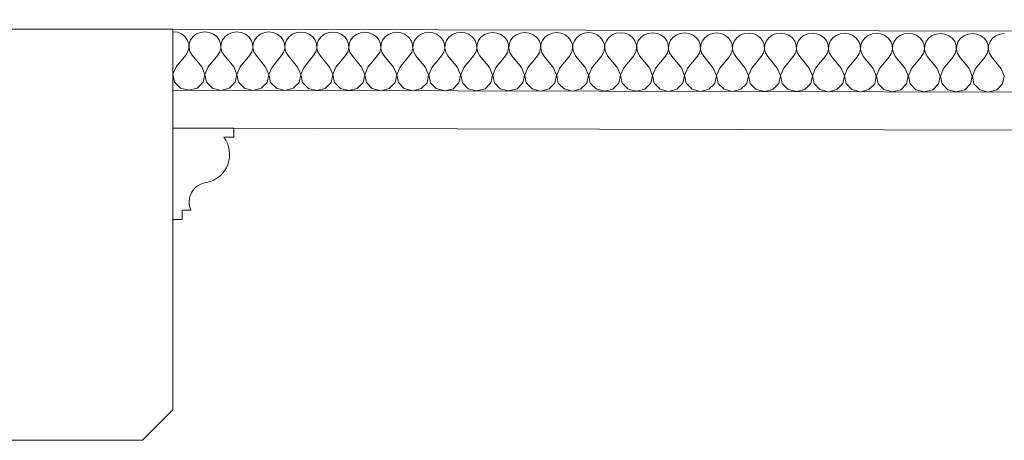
# Model space of a CAD drawing. Header units: millimetres. Extents: x -573548 to 674770, y -246895 to -89040.
# Tile 54 of 199: x 96780 to 97427, y -235935 to -235659. Entities that reach past the tile are written whole.
import ezdxf

# ---------------------------------------------------------------- set-up
doc = ezdxf.new("R2010")
doc.units = ezdxf.units.MM
for name, color, linetype, lineweight in [('belki sufitowe_Nr_pióra__41', 8, 'Continuous', 9), ('Nowe_Drawing & Figure_Nr_pióra__59', 8, 'Continuous', 9), ('Nowe_strop_Nr_pióra__59', 8, 'Continuous', 9), ('strop_Nr_pióra__41', 8, 'Continuous', 9)]:
    doc.layers.add(name, color=color, linetype=linetype, lineweight=lineweight)
doc.layers.add('Nowe_Drawing & Figure', color=7, linetype='Continuous')

# ---------------------------------------------------------------- blocks, each defined once
blk = doc.blocks.new('*X452', base_point=(477978.69, -104863.57))
at = {"layer": 'Nowe_Drawing & Figure', "color": 21, "linetype": 'Continuous', "lineweight": 13, "true_color": 0xffaaaa}
for p, q in [((491650.95, -73208.69), (491648.09, -73208.32)), ((491653.6, -73209.76), (491650.95, -73208.69)), ((491655.83, -73211.46), (491653.6, -73209.76)), ((491663.56, -73209.78), (491661.33, -73211.47)), ((491666.22, -73208.72), (491663.56, -73209.78)), ((491669.09, -73208.36), (491666.22, -73208.72)), ((491671.95, -73208.73), (491669.09, -73208.36)), ((491674.6, -73209.81), (491671.95, -73208.73)), ((491676.83, -73211.5), (491674.6, -73209.81)), ((491684.56, -73209.83), (491682.33, -73211.52)), ((491687.22, -73208.77), (491684.56, -73209.83)), ((491690.09, -73208.41), (491687.22, -73208.77)), ((491692.95, -73208.78), (491690.09, -73208.41)), ((491695.6, -73209.86), (491692.95, -73208.78)), ((491697.83, -73211.55), (491695.6, -73209.86)), ((491705.56, -73209.88), (491703.33, -73211.56)), ((491708.22, -73208.81), (491705.56, -73209.88)), ((491711.09, -73208.46), (491708.22, -73208.81)), ((491713.95, -73208.83), (491711.09, -73208.46)), ((491716.6, -73209.9), (491713.95, -73208.83)), ((491718.83, -73211.6), (491716.6, -73209.9)), ((491726.56, -73209.92), (491724.33, -73211.61)), ((491729.22, -73208.86), (491726.56, -73209.92)), ((491732.09, -73208.5), (491729.22, -73208.86)), ((491734.95, -73208.87), (491732.09, -73208.5)), ((491737.6, -73209.95), (491734.95, -73208.87)), ((491739.83, -73211.64), (491737.6, -73209.95)), ((491747.56, -73209.97), (491745.33, -73211.66)), ((491750.22, -73208.91), (491747.56, -73209.97)), ((491753.09, -73208.55), (491750.22, -73208.91)), ((491755.95, -73208.92), (491753.09, -73208.55)), ((491758.6, -73210), (491755.95, -73208.92)), ((491760.83, -73211.69), (491758.6, -73210)), ((491768.56, -73210.02), (491766.33, -73211.7)), ((491771.22, -73208.96), (491768.56, -73210.02)), ((491774.09, -73208.6), (491771.22, -73208.96)), ((491776.95, -73208.97), (491774.09, -73208.6)), ((491779.6, -73210.04), (491776.95, -73208.97)), ((491781.83, -73211.74), (491779.6, -73210.04)), ((491789.56, -73210.06), (491787.33, -73211.75)), ((491792.22, -73209), (491789.56, -73210.06)), ((491795.09, -73208.64), (491792.22, -73209)), ((491797.95, -73209.01), (491795.09, -73208.64)), ((491800.6, -73210.09), (491797.95, -73209.01)), ((491802.83, -73211.78), (491800.6, -73210.09)), ((491810.56, -73210.11), (491808.33, -73211.8)), ((491813.22, -73209.05), (491810.56, -73210.11)), ((491816.09, -73208.69), (491813.22, -73209.05)), ((491818.95, -73209.06), (491816.09, -73208.69)), ((491821.6, -73210.14), (491818.95, -73209.06)), ((491823.83, -73211.83), (491821.6, -73210.14)), ((491831.56, -73210.16), (491829.33, -73211.84)), ((491834.22, -73209.1), (491831.56, -73210.16)), ((491837.09, -73208.74), (491834.22, -73209.1)), ((491839.95, -73209.11), (491837.09, -73208.74)), ((491842.6, -73210.18), (491839.95, -73209.11)), ((491844.83, -73211.88), (491842.6, -73210.18)), ((491852.56, -73210.21), (491850.33, -73211.89)), ((491855.22, -73209.14), (491852.56, -73210.21)), ((491858.09, -73208.78), (491855.22, -73209.14)), ((491860.95, -73209.16), (491858.09, -73208.78)), ((491863.6, -73210.23), (491860.95, -73209.16)), ((491865.83, -73211.92), (491863.6, -73210.23)), ((491873.56, -73210.25), (491871.33, -73211.94)), ((491876.22, -73209.19), (491873.56, -73210.25)), ((491879.09, -73208.83), (491876.22, -73209.19)), ((491881.95, -73209.2), (491879.09, -73208.83)), ((491884.6, -73210.28), (491881.95, -73209.2)), ((491886.83, -73211.97), (491884.6, -73210.28)), ((491894.56, -73210.3), (491892.33, -73211.98)), ((491897.21, -73209.24), (491894.56, -73210.3)), ((491900.09, -73208.88), (491897.21, -73209.24)), ((491902.95, -73209.25), (491900.09, -73208.88)), ((491905.6, -73210.32), (491902.95, -73209.25)), ((491907.83, -73212.02), (491905.6, -73210.32)), ((491915.56, -73210.35), (491913.33, -73212.03)), ((491918.21, -73209.28), (491915.56, -73210.35)), ((491921.09, -73208.92), (491918.21, -73209.28)), ((491923.95, -73209.3), (491921.09, -73208.92)), ((491926.6, -73210.37), (491923.95, -73209.3)), ((491928.83, -73212.07), (491926.6, -73210.37)), ((491936.56, -73210.39), (491934.33, -73212.08)), ((491939.21, -73209.33), (491936.56, -73210.39)), ((491942.08, -73208.97), (491939.21, -73209.33)), ((491944.95, -73209.34), (491942.08, -73208.97)), ((491947.6, -73210.42), (491944.95, -73209.34)), ((491949.83, -73212.11), (491947.6, -73210.42)), ((491957.56, -73210.44), (491955.33, -73212.12)), ((491960.21, -73209.38), (491957.56, -73210.44)), ((491963.08, -73209.02), (491960.21, -73209.38)), ((491965.95, -73209.39), (491963.08, -73209.02)), ((491968.6, -73210.46), (491965.95, -73209.39)), ((491970.83, -73212.16), (491968.6, -73210.46)), ((491978.56, -73210.49), (491976.33, -73212.17)), ((491981.21, -73209.42), (491978.56, -73210.49)), ((491984.08, -73209.06), (491981.21, -73209.42)), ((491986.95, -73209.44), (491984.08, -73209.06)), ((491989.6, -73210.51), (491986.95, -73209.44)), ((491991.83, -73212.21), (491989.6, -73210.51)), ((491999.56, -73210.53), (491997.33, -73212.22)), ((492002.21, -73209.47), (491999.56, -73210.53)), ((492005.08, -73209.11), (492002.21, -73209.47)), ((492007.95, -73209.48), (492005.08, -73209.11)), ((492010.6, -73210.56), (492007.95, -73209.48)), ((492012.83, -73212.25), (492010.6, -73210.56)), ((492020.56, -73210.58), (492018.33, -73212.26)), ((492023.21, -73209.52), (492020.56, -73210.58)), ((492026.08, -73209.16), (492023.21, -73209.52)), ((492028.95, -73209.53), (492026.08, -73209.16)), ((492031.6, -73210.6), (492028.95, -73209.53)), ((492033.83, -73212.3), (492031.6, -73210.6)), ((492041.56, -73210.63), (492039.33, -73212.31)), ((492044.21, -73209.56), (492041.56, -73210.63)), ((492047.08, -73209.21), (492044.21, -73209.56)), ((492049.95, -73209.58), (492047.08, -73209.21)), ((492052.6, -73210.65), (492049.95, -73209.58)), ((492054.83, -73212.35), (492052.6, -73210.65)), ((492062.56, -73210.67), (492060.33, -73212.36)), ((492065.21, -73209.61), (492062.56, -73210.67)), ((492068.08, -73209.25), (492065.21, -73209.61)), ((492070.95, -73209.62), (492068.08, -73209.25)), ((492073.6, -73210.7), (492070.95, -73209.62)), ((492075.83, -73212.39), (492073.6, -73210.7)), ((492083.56, -73210.72), (492081.33, -73212.41)), ((492086.21, -73209.66), (492083.56, -73210.72)), ((492089.08, -73209.3), (492086.21, -73209.66)), ((492091.95, -73209.67), (492089.08, -73209.3)), ((492094.6, -73210.74), (492091.95, -73209.67)), ((492096.83, -73212.44), (492094.6, -73210.74)), ((492104.56, -73210.77), (492102.33, -73212.45)), ((492107.21, -73209.7), (492104.56, -73210.77)), ((492110.08, -73209.35), (492107.21, -73209.7)), ((492112.95, -73209.72), (492110.08, -73209.35)), ((492115.6, -73210.79), (492112.95, -73209.72)), ((492117.83, -73212.49), (492115.6, -73210.79)), ((492125.56, -73210.81), (492123.33, -73212.5)), ((492128.21, -73209.75), (492125.56, -73210.81)), ((492131.08, -73209.39), (492128.21, -73209.75)), ((492133.95, -73209.76), (492131.08, -73209.39)), ((492136.6, -73210.84), (492133.95, -73209.76)), ((492138.83, -73212.53), (492136.6, -73210.84)), ((492146.56, -73210.86), (492144.33, -73212.55)), ((492149.21, -73209.8), (492146.56, -73210.86)), ((492152.08, -73209.44), (492149.21, -73209.8)), ((492154.95, -73209.81), (492152.08, -73209.44)), ((492157.6, -73210.89), (492154.95, -73209.81)), ((492159.83, -73212.58), (492157.6, -73210.89)), ((492170.21, -73209.84), (492167.56, -73210.91)), ((492173.08, -73209.49), (492170.21, -73209.84)), ((492175.95, -73209.86), (492173.08, -73209.49)), ((492178.6, -73210.93), (492175.95, -73209.86)), ((492191.21, -73209.89), (492188.56, -73210.95)), ((492194.08, -73209.53), (492191.21, -73209.89)), ((491657.47, -73213.64), (491655.83, -73211.46)), ((491658.39, -73216.15), (491657.47, -73213.64)), ((491658.52, -73218.8), (491658.39, -73216.15)), ((491658.75, -73216.16), (491658.6, -73218.8)), ((491659.68, -73213.65), (491658.75, -73216.16)), ((491661.33, -73211.47), (491659.68, -73213.65)), ((491678.47, -73213.69), (491676.83, -73211.5)), ((491679.39, -73216.2), (491678.47, -73213.69)), ((491679.52, -73218.85), (491679.39, -73216.2)), ((491679.75, -73216.2), (491679.6, -73218.85)), ((491680.68, -73213.69), (491679.75, -73216.2)), ((491682.33, -73211.52), (491680.68, -73213.69)), ((491699.47, -73213.74), (491697.83, -73211.55)), ((491700.39, -73216.25), (491699.47, -73213.74)), ((491700.52, -73218.89), (491700.39, -73216.25)), ((491700.75, -73216.25), (491700.6, -73218.89)), ((491701.68, -73213.74), (491700.75, -73216.25)), ((491703.33, -73211.56), (491701.68, -73213.74)), ((491720.47, -73213.78), (491718.83, -73211.6)), ((491721.39, -73216.3), (491720.47, -73213.78)), ((491721.52, -73218.94), (491721.39, -73216.3)), ((491721.75, -73216.3), (491721.6, -73218.94)), ((491722.68, -73213.79), (491721.75, -73216.3)), ((491724.33, -73211.61), (491722.68, -73213.79)), ((491741.47, -73213.83), (491739.83, -73211.64)), ((491742.39, -73216.34), (491741.47, -73213.83)), ((491742.52, -73218.99), (491742.39, -73216.34)), ((491742.75, -73216.34), (491742.6, -73218.99)), ((491743.68, -73213.84), (491742.75, -73216.34)), ((491745.33, -73211.66), (491743.68, -73213.84)), ((491762.47, -73213.88), (491760.83, -73211.69)), ((491763.39, -73216.39), (491762.47, -73213.88)), ((491763.52, -73219.03), (491763.39, -73216.39)), ((491763.75, -73216.39), (491763.6, -73219.04)), ((491764.68, -73213.88), (491763.75, -73216.39)), ((491766.33, -73211.7), (491764.68, -73213.88)), ((491783.47, -73213.92), (491781.83, -73211.74)), ((491784.39, -73216.44), (491783.47, -73213.92)), ((491784.52, -73219.08), (491784.39, -73216.44)), ((491784.75, -73216.44), (491784.6, -73219.08)), ((491785.68, -73213.93), (491784.75, -73216.44)), ((491787.33, -73211.75), (491785.68, -73213.93)), ((491804.46, -73213.97), (491802.83, -73211.78)), ((491805.39, -73216.48), (491804.46, -73213.97)), ((491805.52, -73219.13), (491805.39, -73216.48)), ((491805.75, -73216.48), (491805.6, -73219.13)), ((491806.68, -73213.98), (491805.75, -73216.48)), ((491808.33, -73211.8), (491806.68, -73213.98)), ((491825.46, -73214.02), (491823.83, -73211.83)), ((491826.39, -73216.53), (491825.46, -73214.02)), ((491826.52, -73219.18), (491826.39, -73216.53)), ((491826.75, -73216.53), (491826.6, -73219.18)), ((491827.68, -73214.02), (491826.75, -73216.53)), ((491829.33, -73211.84), (491827.68, -73214.02)), ((491846.46, -73214.06), (491844.83, -73211.88)), ((491847.39, -73216.58), (491846.46, -73214.06)), ((491847.52, -73219.22), (491847.39, -73216.58)), ((491847.75, -73216.58), (491847.6, -73219.22)), ((491848.68, -73214.07), (491847.75, -73216.58)), ((491850.33, -73211.89), (491848.68, -73214.07)), ((491867.46, -73214.11), (491865.83, -73211.92)), ((491868.38, -73216.62), (491867.46, -73214.11)), ((491868.52, -73219.27), (491868.38, -73216.62)), ((491868.75, -73216.62), (491868.6, -73219.27)), ((491869.68, -73214.12), (491868.75, -73216.62)), ((491871.33, -73211.94), (491869.68, -73214.12)), ((491888.46, -73214.16), (491886.83, -73211.97)), ((491889.38, -73216.67), (491888.46, -73214.16)), ((491889.52, -73219.32), (491889.38, -73216.67)), ((491889.75, -73216.67), (491889.6, -73219.32)), ((491890.68, -73214.16), (491889.75, -73216.67)), ((491892.33, -73211.98), (491890.68, -73214.16)), ((491909.46, -73214.2), (491907.83, -73212.02)), ((491910.38, -73216.72), (491909.46, -73214.2)), ((491910.52, -73219.36), (491910.38, -73216.72)), ((491910.75, -73216.72), (491910.6, -73219.36)), ((491911.68, -73214.21), (491910.75, -73216.72)), ((491913.33, -73212.03), (491911.68, -73214.21)), ((491930.46, -73214.25), (491928.83, -73212.07)), ((491931.38, -73216.76), (491930.46, -73214.25)), ((491931.52, -73219.41), (491931.38, -73216.76)), ((491931.75, -73216.76), (491931.6, -73219.41)), ((491932.68, -73214.26), (491931.75, -73216.76)), ((491934.33, -73212.08), (491932.68, -73214.26)), ((491951.46, -73214.3), (491949.83, -73212.11)), ((491952.38, -73216.81), (491951.46, -73214.3)), ((491952.52, -73219.46), (491952.38, -73216.81)), ((491952.75, -73216.81), (491952.6, -73219.46)), ((491953.68, -73214.3), (491952.75, -73216.81)), ((491955.33, -73212.12), (491953.68, -73214.3)), ((491972.46, -73214.35), (491970.83, -73212.16)), ((491973.38, -73216.86), (491972.46, -73214.35)), ((491973.52, -73219.5), (491973.38, -73216.86)), ((491973.75, -73216.86), (491973.6, -73219.5)), ((491974.68, -73214.35), (491973.75, -73216.86)), ((491976.33, -73212.17), (491974.68, -73214.35)), ((491993.46, -73214.39), (491991.83, -73212.21)), ((491994.38, -73216.9), (491993.46, -73214.39)), ((491994.52, -73219.55), (491994.38, -73216.9)), ((491994.75, -73216.9), (491994.6, -73219.55)), ((491995.68, -73214.4), (491994.75, -73216.9)), ((491997.33, -73212.22), (491995.68, -73214.4)), ((492014.46, -73214.44), (492012.83, -73212.25)), ((492015.38, -73216.95), (492014.46, -73214.44)), ((492015.52, -73219.6), (492015.38, -73216.95)), ((492015.75, -73216.95), (492015.6, -73219.6)), ((492016.68, -73214.44), (492015.75, -73216.95)), ((492018.33, -73212.26), (492016.68, -73214.44)), ((492035.46, -73214.49), (492033.83, -73212.3)), ((492036.38, -73217), (492035.46, -73214.49)), ((492036.52, -73219.64), (492036.38, -73217)), ((492036.75, -73217), (492036.6, -73219.64)), ((492037.68, -73214.49), (492036.75, -73217)), ((492039.33, -73212.31), (492037.68, -73214.49)), ((492056.46, -73214.53), (492054.83, -73212.35)), ((492057.38, -73217.04), (492056.46, -73214.53)), ((492057.52, -73219.69), (492057.38, -73217.04)), ((492057.75, -73217.05), (492057.6, -73219.69)), ((492058.68, -73214.54), (492057.75, -73217.05)), ((492060.33, -73212.36), (492058.68, -73214.54)), ((492077.46, -73214.58), (492075.83, -73212.39)), ((492078.38, -73217.09), (492077.46, -73214.58)), ((492078.52, -73219.74), (492078.38, -73217.09)), ((492078.75, -73217.09), (492078.6, -73219.74)), ((492079.68, -73214.58), (492078.75, -73217.09)), ((492081.33, -73212.41), (492079.68, -73214.58)), ((492098.46, -73214.63), (492096.83, -73212.44)), ((492099.38, -73217.14), (492098.46, -73214.63)), ((492099.52, -73219.78), (492099.38, -73217.14)), ((492099.75, -73217.14), (492099.6, -73219.78)), ((492100.68, -73214.63), (492099.75, -73217.14)), ((492102.33, -73212.45), (492100.68, -73214.63)), ((492119.46, -73214.67), (492117.83, -73212.49)), ((492120.38, -73217.19), (492119.46, -73214.67)), ((492120.52, -73219.83), (492120.38, -73217.19)), ((492120.75, -73217.19), (492120.6, -73219.83)), ((492121.68, -73214.68), (492120.75, -73217.19)), ((492123.33, -73212.5), (492121.68, -73214.68)), ((492140.46, -73214.72), (492138.83, -73212.53)), ((492141.38, -73217.23), (492140.46, -73214.72)), ((492141.52, -73219.88), (492141.38, -73217.23)), ((492141.75, -73217.23), (492141.6, -73219.88)), ((492142.68, -73214.72), (492141.75, -73217.23)), ((492144.33, -73212.55), (492142.68, -73214.72)), ((492161.46, -73214.77), (492159.83, -73212.58)), ((492162.38, -73217.28), (492161.46, -73214.77)), ((492162.52, -73219.92), (492162.38, -73217.28)), ((492162.75, -73217.28), (492162.6, -73219.92)), ((492163.68, -73214.77), (492162.75, -73217.28)), ((492165.33, -73212.59), (492163.68, -73214.77)), ((492167.56, -73210.91), (492165.33, -73212.59)), ((492180.83, -73212.63), (492178.6, -73210.93)), ((492182.46, -73214.81), (492180.83, -73212.63)), ((492183.38, -73217.33), (492182.46, -73214.81)), ((492183.52, -73219.97), (492183.38, -73217.33)), ((492183.75, -73217.33), (492183.6, -73219.97)), ((492184.68, -73214.82), (492183.75, -73217.33)), ((492186.33, -73212.64), (492184.68, -73214.82)), ((492188.56, -73210.95), (492186.33, -73212.64)), ((491650.13, -73231.36), (491656.45, -73223.69)), ((491656.45, -73223.69), (491657.86, -73221.38)), ((491657.86, -73221.38), (491658.52, -73218.8)), ((491658.6, -73218.8), (491659.25, -73221.38)), ((491659.25, -73221.38), (491660.65, -73223.7)), ((491666.93, -73231.4), (491660.65, -73223.7)), ((491671.13, -73231.41), (491677.45, -73223.74)), ((491677.45, -73223.74), (491678.86, -73221.43)), ((491678.86, -73221.43), (491679.52, -73218.85)), ((491679.6, -73218.85), (491680.25, -73221.43)), ((491680.25, -73221.43), (491681.65, -73223.75)), ((491687.93, -73231.44), (491681.65, -73223.75)), ((491692.13, -73231.45), (491698.45, -73223.79)), ((491698.45, -73223.79), (491699.86, -73221.47)), ((491699.86, -73221.47), (491700.52, -73218.89)), ((491700.6, -73218.89), (491701.25, -73221.48)), ((491701.25, -73221.48), (491702.65, -73223.8)), ((491708.93, -73231.49), (491702.65, -73223.8)), ((491713.13, -73231.5), (491719.45, -73223.83)), ((491719.45, -73223.83), (491720.86, -73221.52)), ((491720.86, -73221.52), (491721.52, -73218.94)), ((491721.6, -73218.94), (491722.25, -73221.52)), ((491722.25, -73221.52), (491723.65, -73223.84)), ((491740.45, -73223.88), (491741.86, -73221.57)), ((491741.86, -73221.57), (491742.52, -73218.99)), ((491742.6, -73218.99), (491743.25, -73221.57)), ((491743.25, -73221.57), (491744.65, -73223.89)), ((491761.45, -73223.93), (491762.86, -73221.61)), ((491762.86, -73221.61), (491763.52, -73219.03)), ((491763.6, -73219.04), (491764.25, -73221.62)), ((491764.25, -73221.62), (491765.65, -73223.94)), ((491782.45, -73223.98), (491783.86, -73221.66)), ((491783.86, -73221.66), (491784.52, -73219.08)), ((491784.6, -73219.08), (491785.25, -73221.66)), ((491785.25, -73221.66), (491786.65, -73223.98)), ((491803.45, -73224.02), (491804.86, -73221.71)), ((491804.86, -73221.71), (491805.52, -73219.13)), ((491805.6, -73219.13), (491806.25, -73221.71)), ((491806.25, -73221.71), (491807.65, -73224.03)), ((491824.45, -73224.07), (491825.86, -73221.75)), ((491825.86, -73221.75), (491826.52, -73219.18)), ((491826.6, -73219.18), (491827.25, -73221.76)), ((491827.25, -73221.76), (491828.65, -73224.08)), ((491845.45, -73224.12), (491846.86, -73221.8)), ((491846.86, -73221.8), (491847.52, -73219.22)), ((491847.6, -73219.22), (491848.25, -73221.8)), ((491848.25, -73221.8), (491849.65, -73224.12)), ((491866.45, -73224.16), (491867.86, -73221.85)), ((491867.86, -73221.85), (491868.52, -73219.27)), ((491868.6, -73219.27), (491869.25, -73221.85)), ((491869.25, -73221.85), (491870.65, -73224.17)), ((491887.45, -73224.21), (491888.86, -73221.89)), ((491888.86, -73221.89), (491889.52, -73219.32)), ((491889.6, -73219.32), (491890.25, -73221.9)), ((491890.25, -73221.9), (491891.65, -73224.22)), ((491908.45, -73224.26), (491909.86, -73221.94)), ((491909.86, -73221.94), (491910.52, -73219.36)), ((491910.6, -73219.36), (491911.25, -73221.94)), ((491911.25, -73221.94), (491912.65, -73224.27)), ((491929.45, -73224.3), (491930.86, -73221.99)), ((491930.86, -73221.99), (491931.52, -73219.41)), ((491931.6, -73219.41), (491932.25, -73221.99)), ((491932.25, -73221.99), (491933.65, -73224.31)), ((491950.45, -73224.35), (491951.86, -73222.03)), ((491951.86, -73222.03), (491952.52, -73219.46)), ((491952.6, -73219.46), (491953.25, -73222.04)), ((491953.25, -73222.04), (491954.65, -73224.36)), ((491971.45, -73224.4), (491972.86, -73222.08)), ((491972.86, -73222.08), (491973.52, -73219.5)), ((491973.6, -73219.5), (491974.25, -73222.08)), ((491974.25, -73222.08), (491975.65, -73224.41)), ((491992.45, -73224.44), (491993.86, -73222.13)), ((491993.86, -73222.13), (491994.52, -73219.55)), ((491994.6, -73219.55), (491995.25, -73222.13)), ((491995.25, -73222.13), (491996.65, -73224.45)), ((492013.45, -73224.49), (492014.86, -73222.18)), ((492014.86, -73222.18), (492015.52, -73219.6)), ((492015.6, -73219.6), (492016.25, -73222.18)), ((492016.25, -73222.18), (492017.65, -73224.5)), ((492034.45, -73224.54), (492035.86, -73222.22)), ((492035.86, -73222.22), (492036.52, -73219.64)), ((492036.6, -73219.64), (492037.25, -73222.23)), ((492037.25, -73222.23), (492038.65, -73224.55)), ((492055.45, -73224.58), (492056.86, -73222.27)), ((492056.86, -73222.27), (492057.52, -73219.69)), ((492057.6, -73219.69), (492058.25, -73222.27)), ((492058.25, -73222.27), (492059.65, -73224.59)), ((492076.45, -73224.63), (492077.86, -73222.32)), ((492077.86, -73222.32), (492078.52, -73219.74)), ((492078.6, -73219.74), (492079.25, -73222.32)), ((492079.25, -73222.32), (492080.65, -73224.64)), ((492097.45, -73224.68), (492098.86, -73222.36)), ((492098.86, -73222.36), (492099.52, -73219.78)), ((492099.6, -73219.78), (492100.25, -73222.37)), ((492100.25, -73222.37), (492101.65, -73224.69)), ((492118.45, -73224.72), (492119.86, -73222.41)), ((492119.86, -73222.41), (492120.52, -73219.83)), ((492120.6, -73219.83), (492121.25, -73222.41)), ((492121.25, -73222.41), (492122.65, -73224.73)), ((492139.45, -73224.77), (492140.86, -73222.46)), ((492140.86, -73222.46), (492141.52, -73219.88)), ((492141.6, -73219.88), (492142.25, -73222.46)), ((492142.25, -73222.46), (492143.65, -73224.78)), ((492160.45, -73224.82), (492161.86, -73222.5)), ((492161.86, -73222.5), (492162.52, -73219.92)), ((492162.6, -73219.92), (492163.25, -73222.51)), ((492163.25, -73222.51), (492164.65, -73224.83)), ((492181.45, -73224.86), (492182.86, -73222.55)), ((492182.86, -73222.55), (492183.52, -73219.97)), ((492183.6, -73219.97), (492184.25, -73222.55)), ((492184.25, -73222.55), (492185.65, -73224.87)), ((491729.93, -73231.54), (491723.65, -73223.84)), ((491734.13, -73231.55), (491740.45, -73223.88)), ((491750.93, -73231.58), (491744.65, -73223.89)), ((491755.13, -73231.59), (491761.45, -73223.93)), ((491771.93, -73231.63), (491765.65, -73223.94)), ((491776.13, -73231.64), (491782.45, -73223.98)), ((491792.93, -73231.68), (491786.65, -73223.98)), ((491797.13, -73231.69), (491803.45, -73224.02)), ((491813.93, -73231.73), (491807.65, -73224.03)), ((491818.13, -73231.73), (491824.45, -73224.07)), ((491834.93, -73231.77), (491828.65, -73224.08)), ((491839.13, -73231.78), (491845.45, -73224.12)), ((491855.93, -73231.82), (491849.65, -73224.12)), ((491860.13, -73231.83), (491866.45, -73224.16)), ((491876.93, -73231.87), (491870.65, -73224.17)), ((491881.13, -73231.88), (491887.45, -73224.21)), ((491897.93, -73231.91), (491891.65, -73224.22)), ((491902.13, -73231.92), (491908.45, -73224.26)), ((491918.93, -73231.96), (491912.65, -73224.27)), ((491923.13, -73231.97), (491929.45, -73224.3)), ((491939.93, -73232.01), (491933.65, -73224.31)), ((491944.13, -73232.02), (491950.45, -73224.35)), ((491960.93, -73232.05), (491954.65, -73224.36)), ((491965.13, -73232.06), (491971.45, -73224.4)), ((491981.93, -73232.1), (491975.65, -73224.41)), ((491986.13, -73232.11), (491992.45, -73224.44)), ((492002.93, -73232.15), (491996.65, -73224.45)), ((492007.13, -73232.16), (492013.45, -73224.49)), ((492023.93, -73232.19), (492017.65, -73224.5)), ((492028.13, -73232.2), (492034.45, -73224.54)), ((492044.93, -73232.24), (492038.65, -73224.55)), ((492049.13, -73232.25), (492055.45, -73224.58)), ((492065.93, -73232.29), (492059.65, -73224.59)), ((492070.13, -73232.3), (492076.45, -73224.63)), ((492086.93, -73232.33), (492080.65, -73224.64)), ((492091.13, -73232.34), (492097.45, -73224.68)), ((492107.93, -73232.38), (492101.65, -73224.69)), ((492112.13, -73232.39), (492118.45, -73224.72)), ((492128.93, -73232.43), (492122.65, -73224.73)), ((492133.13, -73232.44), (492139.45, -73224.77)), ((492149.93, -73232.47), (492143.65, -73224.78)), ((492154.13, -73232.48), (492160.45, -73224.82)), ((492170.93, -73232.52), (492164.65, -73224.83)), ((492175.13, -73232.53), (492181.45, -73224.86)), ((492191.93, -73232.57), (492185.65, -73224.87)), ((491650.13, -73231.36), (491648.07, -73236.25)), ((491648.07, -73236.25), (491649.12, -73241.41)), ((491668.98, -73236.3), (491666.93, -73231.4)), ((491667.9, -73241.45), (491668.98, -73236.3)), ((491671.13, -73231.41), (491669.07, -73236.3)), ((491669.07, -73236.3), (491670.12, -73241.46)), ((491689.98, -73236.35), (491687.93, -73231.44)), ((491688.9, -73241.5), (491689.98, -73236.35)), ((491692.13, -73231.45), (491690.07, -73236.35)), ((491690.07, -73236.35), (491691.12, -73241.5)), ((491710.98, -73236.39), (491708.93, -73231.49)), ((491709.9, -73241.55), (491710.98, -73236.39)), ((491713.13, -73231.5), (491711.07, -73236.39)), ((491711.07, -73236.39), (491712.12, -73241.55)), ((491731.98, -73236.44), (491729.93, -73231.54)), ((491730.9, -73241.59), (491731.98, -73236.44)), ((491734.13, -73231.55), (491732.07, -73236.44)), ((491732.07, -73236.44), (491733.12, -73241.6)), ((491752.98, -73236.49), (491750.93, -73231.58)), ((491751.9, -73241.64), (491752.98, -73236.49)), ((491755.13, -73231.59), (491753.07, -73236.49)), ((491753.07, -73236.49), (491754.12, -73241.65)), ((491773.98, -73236.53), (491771.93, -73231.63)), ((491772.9, -73241.69), (491773.98, -73236.53)), ((491776.13, -73231.64), (491774.07, -73236.53)), ((491774.07, -73236.53), (491775.12, -73241.69)), ((491794.98, -73236.58), (491792.93, -73231.68)), ((491793.9, -73241.73), (491794.98, -73236.58)), ((491797.13, -73231.69), (491795.07, -73236.58)), ((491795.07, -73236.58), (491796.12, -73241.74)), ((491815.98, -73236.63), (491813.93, -73231.73)), ((491814.9, -73241.78), (491815.98, -73236.63)), ((491818.13, -73231.73), (491816.07, -73236.63)), ((491816.07, -73236.63), (491817.12, -73241.79)), ((491836.98, -73236.67), (491834.93, -73231.77)), ((491835.9, -73241.83), (491836.98, -73236.67)), ((491839.13, -73231.78), (491837.07, -73236.67)), ((491837.07, -73236.67), (491838.12, -73241.83)), ((491857.98, -73236.72), (491855.93, -73231.82)), ((491856.9, -73241.87), (491857.98, -73236.72)), ((491860.13, -73231.83), (491858.07, -73236.72)), ((491858.07, -73236.72), (491859.12, -73241.88)), ((491878.98, -73236.77), (491876.93, -73231.87)), ((491877.9, -73241.92), (491878.98, -73236.77)), ((491881.13, -73231.88), (491879.07, -73236.77)), ((491879.07, -73236.77), (491880.12, -73241.93)), ((491899.98, -73236.82), (491897.93, -73231.91)), ((491902.13, -73231.92), (491900.07, -73236.82)), ((491920.98, -73236.86), (491918.93, -73231.96)), ((491923.13, -73231.97), (491921.07, -73236.86)), ((491941.98, -73236.91), (491939.93, -73232.01)), ((491944.13, -73232.02), (491942.07, -73236.91)), ((491962.98, -73236.96), (491960.93, -73232.05)), ((491965.13, -73232.06), (491963.07, -73236.96)), ((491983.98, -73237), (491981.93, -73232.1)), ((491986.13, -73232.11), (491984.07, -73237)), ((492004.98, -73237.05), (492002.93, -73232.15)), ((492007.13, -73232.16), (492005.06, -73237.05)), ((492025.98, -73237.1), (492023.93, -73232.19)), ((492028.13, -73232.2), (492026.06, -73237.1)), ((492046.98, -73237.14), (492044.93, -73232.24)), ((492049.13, -73232.25), (492047.06, -73237.14)), ((492067.98, -73237.19), (492065.93, -73232.29)), ((492070.13, -73232.3), (492068.06, -73237.19)), ((492088.98, -73237.24), (492086.93, -73232.33)), ((492091.13, -73232.34), (492089.06, -73237.24)), ((492109.98, -73237.28), (492107.93, -73232.38)), ((492112.13, -73232.39), (492110.06, -73237.28)), ((492130.98, -73237.33), (492128.93, -73232.43)), ((492133.13, -73232.44), (492131.06, -73237.33)), ((492151.98, -73237.38), (492149.93, -73232.47)), ((492154.13, -73232.48), (492152.06, -73237.38)), ((492172.98, -73237.42), (492170.93, -73232.52)), ((492175.13, -73232.53), (492173.06, -73237.42)), ((492193.98, -73237.47), (492191.93, -73232.57)), ((491649.12, -73241.41), (491652.98, -73245.29)), ((491664.02, -73245.32), (491667.9, -73241.45)), ((491670.12, -73241.46), (491673.98, -73245.34)), ((491685.02, -73245.36), (491688.9, -73241.5)), ((491691.12, -73241.5), (491694.98, -73245.39)), ((491706.02, -73245.41), (491709.9, -73241.55)), ((491712.12, -73241.55), (491715.98, -73245.43)), ((491727.02, -73245.46), (491730.9, -73241.59)), ((491733.12, -73241.6), (491736.98, -73245.48)), ((491748.02, -73245.5), (491751.9, -73241.64)), ((491754.12, -73241.65), (491757.98, -73245.53)), ((491769.02, -73245.55), (491772.9, -73241.69)), ((491775.12, -73241.69), (491778.98, -73245.57)), ((491790.02, -73245.6), (491793.9, -73241.73)), ((491796.12, -73241.74), (491799.98, -73245.62)), ((491811.02, -73245.65), (491814.9, -73241.78)), ((491817.12, -73241.79), (491820.98, -73245.67)), ((491832.02, -73245.69), (491835.9, -73241.83)), ((491838.12, -73241.83), (491841.98, -73245.71)), ((491853.02, -73245.74), (491856.9, -73241.87)), ((491859.12, -73241.88), (491862.98, -73245.76)), ((491874.02, -73245.79), (491877.9, -73241.92)), ((491880.12, -73241.93), (491883.98, -73245.81)), ((491895.02, -73245.83), (491898.9, -73241.97)), ((491898.9, -73241.97), (491899.98, -73236.82)), ((491900.07, -73236.82), (491901.12, -73241.97)), ((491901.12, -73241.97), (491904.98, -73245.85)), ((491916.02, -73245.88), (491919.9, -73242.01)), ((491919.9, -73242.01), (491920.98, -73236.86)), ((491921.07, -73236.86), (491922.12, -73242.02)), ((491922.12, -73242.02), (491925.98, -73245.9)), ((491937.02, -73245.93), (491940.9, -73242.06)), ((491940.9, -73242.06), (491941.98, -73236.91)), ((491942.07, -73236.91), (491943.12, -73242.07)), ((491943.12, -73242.07), (491946.98, -73245.95)), ((491958.02, -73245.97), (491961.9, -73242.11)), ((491961.9, -73242.11), (491962.98, -73236.96)), ((491963.07, -73236.96), (491964.12, -73242.11)), ((491964.12, -73242.11), (491967.98, -73246)), ((491979.02, -73246.02), (491982.9, -73242.16)), ((491982.9, -73242.16), (491983.98, -73237)), ((491984.07, -73237), (491985.12, -73242.16)), ((491985.12, -73242.16), (491988.98, -73246.04)), ((492000.02, -73246.07), (492003.9, -73242.2)), ((492003.9, -73242.2), (492004.98, -73237.05)), ((492005.06, -73237.05), (492006.12, -73242.21)), ((492006.12, -73242.21), (492009.98, -73246.09)), ((492021.02, -73246.11), (492024.9, -73242.25)), ((492024.9, -73242.25), (492025.98, -73237.1)), ((492026.06, -73237.1), (492027.12, -73242.25)), ((492027.12, -73242.25), (492030.98, -73246.14)), ((492042.02, -73246.16), (492045.9, -73242.3)), ((492045.9, -73242.3), (492046.98, -73237.14)), ((492047.06, -73237.14), (492048.12, -73242.3)), ((492048.12, -73242.3), (492051.98, -73246.18)), ((492063.02, -73246.21), (492066.9, -73242.34)), ((492066.9, -73242.34), (492067.98, -73237.19)), ((492068.06, -73237.19), (492069.12, -73242.35)), ((492069.12, -73242.35), (492072.98, -73246.23)), ((492084.02, -73246.25), (492087.9, -73242.39)), ((492087.9, -73242.39), (492088.98, -73237.24)), ((492089.06, -73237.24), (492090.12, -73242.39)), ((492090.12, -73242.39), (492093.98, -73246.28)), ((492105.02, -73246.3), (492108.9, -73242.44)), ((492108.9, -73242.44), (492109.98, -73237.28)), ((492110.06, -73237.28), (492111.12, -73242.44)), ((492111.12, -73242.44), (492114.98, -73246.32)), ((492126.02, -73246.35), (492129.9, -73242.48)), ((492129.9, -73242.48), (492130.98, -73237.33)), ((492131.06, -73237.33), (492132.12, -73242.49)), ((492132.12, -73242.49), (492135.98, -73246.37)), ((492147.02, -73246.39), (492150.9, -73242.53)), ((492150.9, -73242.53), (492151.98, -73237.38)), ((492152.06, -73237.38), (492153.12, -73242.53)), ((492153.12, -73242.53), (492156.98, -73246.42)), ((492168.02, -73246.44), (492171.9, -73242.58)), ((492171.9, -73242.58), (492172.98, -73237.42)), ((492173.06, -73237.42), (492174.12, -73242.58)), ((492174.12, -73242.58), (492177.98, -73246.46)), ((492189.02, -73246.49), (492192.9, -73242.62)), ((492192.9, -73242.62), (492193.98, -73237.47)), ((491652.98, -73245.29), (491658.5, -73246.74)), ((491658.5, -73246.74), (491664.02, -73245.32)), ((491673.98, -73245.34), (491679.5, -73246.79)), ((491679.5, -73246.79), (491685.02, -73245.36)), ((491694.98, -73245.39), (491700.5, -73246.83)), ((491700.5, -73246.83), (491706.02, -73245.41)), ((491715.98, -73245.43), (491721.5, -73246.88)), ((491721.5, -73246.88), (491727.02, -73245.46)), ((491736.98, -73245.48), (491742.5, -73246.93)), ((491742.5, -73246.93), (491748.02, -73245.5)), ((491757.98, -73245.53), (491763.5, -73246.97)), ((491763.5, -73246.97), (491769.02, -73245.55)), ((491778.98, -73245.57), (491784.5, -73247.02)), ((491784.5, -73247.02), (491790.02, -73245.6)), ((491799.98, -73245.62), (491805.5, -73247.07)), ((491805.5, -73247.07), (491811.02, -73245.65)), ((491820.98, -73245.67), (491826.5, -73247.11)), ((491826.5, -73247.11), (491832.02, -73245.69)), ((491841.98, -73245.71), (491847.5, -73247.16)), ((491847.5, -73247.16), (491853.02, -73245.74)), ((491862.98, -73245.76), (491868.5, -73247.21)), ((491868.5, -73247.21), (491874.02, -73245.79)), ((491883.98, -73245.81), (491889.5, -73247.25)), ((491889.5, -73247.25), (491895.02, -73245.83)), ((491904.98, -73245.85), (491910.5, -73247.3)), ((491910.5, -73247.3), (491916.02, -73245.88)), ((491925.98, -73245.9), (491931.5, -73247.35)), ((491931.5, -73247.35), (491937.02, -73245.93)), ((491946.98, -73245.95), (491952.5, -73247.39)), ((491952.5, -73247.39), (491958.02, -73245.97)), ((491967.98, -73246), (491973.5, -73247.44)), ((491973.5, -73247.44), (491979.02, -73246.02)), ((491988.98, -73246.04), (491994.5, -73247.49)), ((491994.5, -73247.49), (492000.02, -73246.07)), ((492009.98, -73246.09), (492015.5, -73247.53)), ((492015.5, -73247.53), (492021.02, -73246.11)), ((492030.98, -73246.14), (492036.5, -73247.58)), ((492036.5, -73247.58), (492042.02, -73246.16)), ((492051.98, -73246.18), (492057.5, -73247.63)), ((492057.5, -73247.63), (492063.02, -73246.21)), ((492072.98, -73246.23), (492078.5, -73247.68)), ((492078.5, -73247.68), (492084.02, -73246.25)), ((492093.98, -73246.28), (492099.5, -73247.72)), ((492099.5, -73247.72), (492105.02, -73246.3)), ((492114.98, -73246.32), (492120.5, -73247.77)), ((492120.5, -73247.77), (492126.02, -73246.35)), ((492135.98, -73246.37), (492141.5, -73247.82)), ((492141.5, -73247.82), (492147.02, -73246.39)), ((492156.98, -73246.42), (492162.5, -73247.86)), ((492162.5, -73247.86), (492168.02, -73246.44)), ((492177.98, -73246.46), (492183.5, -73247.91)), ((492183.5, -73247.91), (492189.02, -73246.49))]:
    blk.add_line(p, q, dxfattribs=at)
blk = doc.blocks.new('Wypełnienie_37_1', base_point=(477978.69, -104863.57))
at = {"layer": 'Nowe_Drawing & Figure', "color": 21, "linetype": 'Continuous', "lineweight": 13, "true_color": 0xffaaaa}
blk.add_blockref('*X452', (477978.69, -104863.57), dxfattribs=at)
blk = doc.blocks.new('A$C685D2BB2')
at = {"layer": 'belki sufitowe_Nr_pióra__41'}
blk.add_lwpolyline([(18700.2, 10959.54), (18720.2, 10979.54), (18720.2, 11229.54), (18550.2, 11229.54), (18550.2, 10979.54), (18570.2, 10959.54)], close=True, dxfattribs=at)
blk.add_lwpolyline([(18720.2, 11164.54), (18760.2, 11164.54), (18760.2, 11158.54), (18753.66, 11158.54, -0.549198), (18742.57, 11128.81, 0.516526), (18732.07, 11110.54), (18726.2, 11110.54), (18726.2, 11104.54), (18720.2, 11104.54)], format="xyb", close=True, dxfattribs=at)
at = {"layer": 'Nowe_strop_Nr_pióra__59'}
blk.add_line((15894.91, 11235.68), (24142.62, 11217.29), dxfattribs=at)
at = {"layer": 'strop_Nr_pióra__41'}
for p, q in [((18720.2, 11189.38), (19870.22, 11186.82)), ((18720.2, 11164.38), (19870.22, 11161.82))]:
    blk.add_line(p, q, dxfattribs=at)
at = {"layer": 'Nowe_Drawing & Figure_Nr_pióra__59'}
blk.add_blockref('Wypełnienie_37_1', (5050.88, -20427.48), dxfattribs=at)

msp = doc.modelspace()

# ---------------------------------------------------------------- block references
at = {"color": 150}
msp.add_blockref('A$C685D2BB2', (78160.45, -246894.58), dxfattribs=at)

doc.saveas('drawing.dxf')
